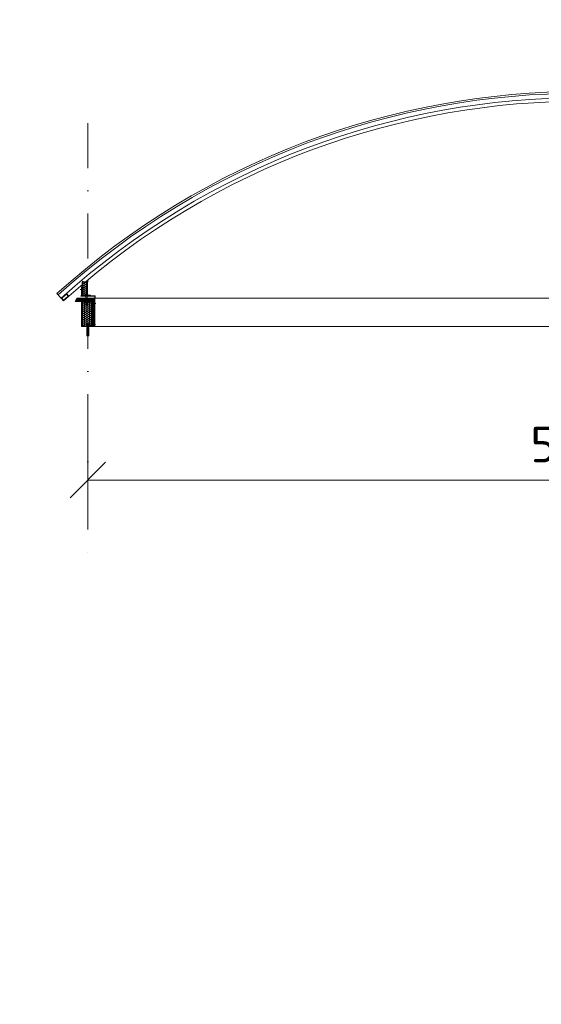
# Model space of a CAD drawing. Header units: millimetres. Extents: x 0 to 208068, y -2873 to 29700.
# Tile 5 of 13: x 51680 to 54617, y 11674 to 17214. Entities that reach past the tile are written whole.
import ezdxf

# ---------------------------------------------------------------- set-up
doc = ezdxf.new("R2010")
doc.units = ezdxf.units.MM
doc.header["$LTSCALE"] = 200
doc.linetypes.add('CENTERX2', pattern=[101.6, 63.5, -12.7, 12.7, -12.7])
doc.linetypes.add('DASHDOT', pattern=[25.4, 12.7, -6.35, 0, -6.35])
doc.layers.get('Defpoints').update_dxf_attribs({"color": 140})
doc.layers.add('_____detaily', color=1, linetype='Continuous')
for name, color, linetype, lineweight in [('A99_N_kce-pohl', 1, 'Continuous', 9), ('A99_N_kce-rez-sil', 6, 'Continuous', 18), ('A99_N_kce-rez-ten', 4, 'Continuous', 20), ('A99_N_kce-rez-ten @ 200', 4, 'Continuous', 20), ('A99_N_koty-100', 160, 'Continuous', 9), ('A99_N_koty-50-vysk', 160, 'Continuous', 9), ('A99_N_leg-text', 7, 'Continuous', 9), ('A99_S_osy', 1, 'CENTERX2', 5), ('A99_S_txt-popis-100', 240, 'Continuous', 9)]:
    doc.layers.add(name, color=color, linetype=linetype, lineweight=lineweight)
doc.styles.add('A99_kota', font='isocpeur.ttf')
doc.styles.add('ad_popis 100', font='isocpeur.ttf', dxfattribs={"height": 200})
doc.dimstyles.new('A99_kota-100', dxfattribs={"dimscale": 100, "dimtxt": 2, "dimasz": 2, "dimexe": 1, "dimexo": 5, "dimgap": 1, "dimtad": 1, "dimdec": 0, "dimtxsty": 'A99_kota', "dimblk": 'OBLIQUE', "dimcen": 2.5, "dimclrd": 256, "dimclre": 256, "dimclrt": 256, "dimadec": 0, "dimazin": 0, "dimtfac": 1, "dimtdec": 0, "dimtix": 1, "dimtmove": 2, "dimatfit": 3, "dimfxl": 0, "dimlwd": -1, "dimlwe": -1, "dimarcsym": 0})

# ---------------------------------------------------------------- blocks, each defined once
blk = doc.blocks.new('Befestiger_gross')
at = {"layer": '_____detaily', "linetype": 'Continuous', "lineweight": -2}
for p, q in [((0.5, 0.5), (0, 0)), ((0.5, 0.5), (0, 0)), ((0.5, -0.5), (0, 0)), ((0.5, -0.5), (0, 0)), ((2.1, 0.5), (0.5, 0.5)), ((2.1, 0.5), (0.5, 0.5)), ((0.6, 0.5), (0.6, 0.5)), ((0.6, 0.5), (0.6, 0.5)), ((0.6, 0.5), (0.6, 0.5)), ((0.6, 0.5), (0.6, 0.5)), ((1.7, -1), (2.3, 1)), ((2.3, 1), (2.1, 0.5)), ((2.3, 1), (2.5, 0.5)), ((2.3, 1), (2.5, 0.5)), ((3.3, 0.5), (2.5, 0.5)), ((3.3, 0.5), (2.5, 0.5)), ((2.9, -1), (3.5, 1)), ((3.5, 1), (3.3, 0.5)), ((3.5, 1), (3.7, 0.5)), ((3.5, 1), (3.7, 0.5)), ((4.5, 0.5), (3.7, 0.5)), ((4.5, 0.5), (3.7, 0.5)), ((4, -1), (4.7, 1)), ((4.5, 0.5), (4.7, 1)), ((4.7, 1), (4.8, 0.5)), ((4.7, 1), (4.8, 0.5)), ((5.7, 0.5), (4.8, 0.5)), ((5.7, 0.5), (4.8, 0.5)), ((5.2, -1), (5.9, 1)), ((5.7, 0.5), (5.9, 1)), ((5.9, 1), (6, 0.5)), ((5.9, 1), (6, 0.5)), ((6.9, 0.5), (6, 0.5)), ((6, 0.5), (6, 0.5)), ((6.9, 0.5), (6, 0.5)), ((6, 0.5), (6, 0.5)), ((6.4, -1), (7, 1)), ((6.9, 0.5), (7, 1)), ((7, 1), (7.2, 0.5)), ((7, 1), (7.2, 0.5)), ((8.1, 0.5), (7.2, 0.5)), ((8.1, 0.5), (7.2, 0.5)), ((7.6, -1), (8.2, 1)), ((8.1, 0.5), (8.2, 1)), ((8.2, 1), (8.4, 0.5)), ((8.2, 1), (8.4, 0.5)), ((9.3, 0.5), (8.4, 0.5)), ((9.3, 0.5), (8.4, 0.5)), ((8.8, -1), (9.4, 1)), ((9.3, 0.5), (9.4, 1)), ((9.4, 1), (9.6, 0.5)), ((9.4, 1), (9.6, 0.5)), ((10.5, 0.5), (9.6, 0.5)), ((10.5, 0.5), (9.6, 0.5)), ((10, -1), (10.6, 1)), ((10.6, 1), (10.5, 0.5)), ((10.6, 1), (10.8, 0.5)), ((10.6, 1), (10.8, 0.5)), ((11.6, 0.5), (10.8, 0.5)), ((11.6, 0.5), (10.8, 0.5)), ((11.2, -1), (11.8, 1)), ((11.8, 1), (11.6, 0.5)), ((11.8, 1), (12, 0.5)), ((11.8, 1), (12, 0.5)), ((12.8, 0.5), (12, 0.5)), ((12.8, 0.5), (12, 0.5)), ((12.4, -1), (13, 1)), ((13, 1), (12.8, 0.5)), ((13, 1), (13.1, 0.5)), ((13, 1), (13.1, 0.5)), ((14, 0.5), (13.1, 0.5)), ((14, 0.5), (13.1, 0.5)), ((13.5, -1), (14.2, 1)), ((14.2, 1), (14, 0.5)), ((14.2, 1), (14.3, 0.5)), ((14.2, 1), (14.3, 0.5)), ((15.2, 0.5), (14.3, 0.5)), ((14.3, 0.5), (14.3, 0.5)), ((15.2, 0.5), (14.3, 0.5)), ((14.3, 0.5), (14.3, 0.5)), ((14.7, -1), (15.4, 1)), ((15.4, 1), (15.2, 0.5)), ((15.4, 1), (15.5, 0.5)), ((15.4, 1), (15.5, 0.5)), ((16.4, 0.5), (15.5, 0.5)), ((16.4, 0.5), (15.5, 0.5)), ((15.9, -1), (16.5, 1)), ((16.5, 1), (16.4, 0.5)), ((16.5, 1), (16.7, 0.5)), ((16.5, 1), (16.7, 0.5)), ((17.6, 0.5), (16.7, 0.5)), ((17.6, 0.5), (16.7, 0.5)), ((17.1, -1), (17.7, 1)), ((17.7, 1), (17.6, 0.5)), ((17.7, 1), (17.9, 0.5)), ((17.7, 1), (17.9, 0.5)), ((18.8, 0.5), (17.9, 0.5)), ((18.8, 0.5), (17.9, 0.5)), ((18.3, -1), (18.9, 1)), ((18.9, 1), (18.8, 0.5)), ((18.9, 1), (19.1, 0.5)), ((18.9, 1), (19.1, 0.5)), ((19.9, 0.5), (19.1, 0.5)), ((19.9, 0.5), (19.1, 0.5)), ((19.5, -1), (20.1, 1.1)), ((20.1, 1.1), (19.9, 0.5)), ((20.1, 1.1), (20.3, 0.5)), ((20.1, 1.1), (20.3, 0.5)), ((21.1, 0.5), (20.3, 0.5)), ((20.3, 0.5), (20.3, 0.5)), ((21.1, 0.5), (20.3, 0.5)), ((20.3, 0.5), (20.3, 0.5)), ((20.7, -1), (21.3, 1.1)), ((21.3, 1.1), (21.1, 0.5)), ((21.3, 1.1), (21.5, 0.5)), ((21.3, 1.1), (21.5, 0.5)), ((22.3, 0.5), (21.5, 0.5)), ((22.3, 0.5), (21.5, 0.5)), ((21.8, -1), (22.5, 1.1)), ((22.5, 1.1), (22.3, 0.5)), ((22.5, 1.1), (22.6, 0.5)), ((22.5, 1.1), (22.6, 0.5)), ((23.5, 0.5), (22.6, 0.5)), ((23.5, 0.5), (22.6, 0.5)), ((23, -1), (23.7, 1.1)), ((23.7, 1.1), (23.5, 0.5)), ((23.7, 1.1), (23.8, 0.5)), ((23.7, 1.1), (23.8, 0.5)), ((24.7, 0.5), (23.8, 0.5)), ((24.7, 0.5), (23.8, 0.5)), ((24.2, -1), (24.9, 1.1)), ((24.9, 1.1), (24.7, 0.5)), ((24.9, 1.1), (25, 0.5)), ((24.9, 1.1), (25, 0.5)), ((25.9, 0.5), (25, 0.5)), ((25.9, 0.5), (25, 0.5)), ((25.4, -1), (26, 1.1)), ((26, 1.1), (25.9, 0.5)), ((26, 1.1), (26.2, 0.5)), ((26, 1.1), (26.2, 0.5)), ((27, 0.5), (26.2, 0.5)), ((27, 0.5), (26.2, 0.5)), ((26.5, -1), (27.2, 1)), ((27.2, 1), (27, 0.5)), ((27.2, 1), (27.3, 0.5)), ((27.2, 1), (27.3, 0.5)), ((28.2, 0.5), (27.3, 0.5)), ((28.2, 0.5), (27.3, 0.5)), ((27.7, -1), (28.4, 1)), ((28.4, 1), (28.2, 0.5)), ((28.4, 1), (28.5, 0.5)), ((28.4, 1), (28.5, 0.5)), ((29.4, 0.5), (28.5, 0.5)), ((28.5, 0.5), (28.5, 0.5)), ((29.4, 0.5), (28.5, 0.5)), ((28.5, 0.5), (28.5, 0.5)), ((28.9, -1), (29.6, 1)), ((29.6, 1), (29.4, 0.5)), ((29.6, 1), (29.7, 0.5)), ((29.6, 1), (29.7, 0.5)), ((30.6, 0.5), (29.7, 0.5)), ((30.6, 0.5), (29.7, 0.5)), ((30.1, -1), (30.7, 1)), ((30.7, 1), (30.6, 0.5)), ((30.7, 1), (30.9, 0.5)), ((30.7, 1), (30.9, 0.5)), ((31.8, 0.5), (30.9, 0.5)), ((31.8, 0.5), (30.9, 0.5)), ((31.3, -1), (31.9, 1)), ((31.9, 1), (31.8, 0.5)), ((31.9, 1), (32.1, 0.5)), ((31.9, 1), (32.1, 0.5)), ((33, 0.5), (32.1, 0.5)), ((33, 0.5), (32.1, 0.5)), ((32.5, -1), (33.1, 1)), ((33.1, 1), (33, 0.5)), ((33.1, 1), (33.3, 0.5)), ((33.1, 1), (33.3, 0.5)), ((34.1, 0.5), (33.3, 0.5)), ((34.1, 0.5), (33.3, 0.5)), ((33.7, -1), (34.3, 1)), ((34.3, 1), (34.1, 0.5)), ((34.3, 1), (34.5, 0.5)), ((34.3, 1), (34.5, 0.5)), ((36.5, 0.5), (34.5, 0.5)), ((36.5, 0.5), (34.5, 0.5)), ((36.5, 0.5), (37.3, 1.4)), ((36.5, 0.5), (37.3, 1.4)), ((37.3, -1.4), (37.3, 1.4)), ((37.3, -1.4), (37.3, 1.4)), ((1.5, -0.5), (0.5, -0.5)), ((1.5, -0.5), (0.5, -0.5)), ((1.5, -0.5), (1.7, -1)), ((1.5, -0.5), (1.7, -1)), ((1.7, -1), (1.8, -0.5)), ((2.7, -0.5), (1.8, -0.5)), ((2.7, -0.5), (1.8, -0.5)), ((2.7, -0.5), (2.9, -1)), ((2.7, -0.5), (2.9, -1)), ((2.9, -1), (3, -0.5)), ((3.9, -0.5), (3, -0.5)), ((3.9, -0.5), (3, -0.5)), ((3.9, -0.5), (4, -1)), ((3.9, -0.5), (4, -1)), ((4.2, -0.5), (4, -1)), ((5.1, -0.5), (4.2, -0.5)), ((5.1, -0.5), (4.2, -0.5)), ((5.1, -0.5), (5.2, -1)), ((5.1, -0.5), (5.2, -1)), ((5.4, -0.5), (5.2, -1)), ((6.3, -0.5), (5.4, -0.5)), ((6.3, -0.5), (5.4, -0.5)), ((6.3, -0.5), (6.4, -1)), ((6.3, -0.5), (6.4, -1)), ((6.6, -0.5), (6.4, -1)), ((7.4, -0.5), (6.6, -0.5)), ((7.4, -0.5), (6.6, -0.5)), ((7.4, -0.5), (7.6, -1)), ((7.4, -0.5), (7.6, -1)), ((7.8, -0.5), (7.6, -1)), ((8.6, -0.5), (7.8, -0.5)), ((8.6, -0.5), (7.8, -0.5)), ((8.6, -0.5), (8.8, -1)), ((8.6, -0.5), (8.8, -1)), ((8.9, -0.5), (8.8, -1)), ((9.8, -0.5), (8.9, -0.5)), ((9.8, -0.5), (8.9, -0.5)), ((9.8, -0.5), (10, -1)), ((9.8, -0.5), (10, -1)), ((10.1, -0.5), (10, -1)), ((11, -0.5), (10.1, -0.5)), ((11, -0.5), (10.1, -0.5)), ((11, -0.5), (11.2, -1)), ((11, -0.5), (11.2, -1)), ((11.3, -0.5), (11.2, -1)), ((12.2, -0.5), (11.3, -0.5)), ((12.2, -0.5), (11.3, -0.5)), ((12.2, -0.5), (12.3, -1)), ((12.2, -0.5), (12.3, -1)), ((12.5, -0.5), (12.3, -1)), ((13.4, -0.5), (12.5, -0.5)), ((13.4, -0.5), (12.5, -0.5)), ((13.4, -0.5), (13.5, -1)), ((13.4, -0.5), (13.5, -1)), ((13.7, -0.5), (13.5, -1)), ((14.6, -0.5), (13.7, -0.5)), ((14.6, -0.5), (13.7, -0.5)), ((14.6, -0.5), (14.7, -1)), ((14.6, -0.5), (14.7, -1)), ((14.9, -0.5), (14.7, -1)), ((15.7, -0.5), (14.9, -0.5)), ((15.7, -0.5), (14.9, -0.5)), ((15.7, -0.5), (15.9, -1)), ((15.7, -0.5), (15.9, -1)), ((16.1, -0.5), (15.9, -1)), ((16.9, -0.5), (16.1, -0.5)), ((16.9, -0.5), (16.1, -0.5)), ((16.9, -0.5), (17.1, -1)), ((16.9, -0.5), (17.1, -1)), ((17.2, -0.5), (17.1, -1)), ((18.1, -0.5), (17.2, -0.5)), ((18.1, -0.5), (17.2, -0.5)), ((18.1, -0.5), (18.3, -1)), ((18.1, -0.5), (18.3, -1)), ((18.4, -0.5), (18.3, -1)), ((19.3, -0.5), (18.4, -0.5)), ((19.3, -0.5), (18.4, -0.5)), ((19.3, -0.5), (19.5, -1)), ((19.3, -0.5), (19.5, -1)), ((19.6, -0.5), (19.5, -1)), ((20.5, -0.5), (19.6, -0.5)), ((20.5, -0.5), (19.6, -0.5)), ((20.5, -0.5), (20.7, -1)), ((20.5, -0.5), (20.7, -1)), ((20.8, -0.5), (20.7, -1)), ((21.7, -0.5), (20.8, -0.5)), ((21.7, -0.5), (20.8, -0.5)), ((21.7, -0.5), (21.8, -1)), ((21.7, -0.5), (21.8, -1)), ((22, -0.5), (21.8, -1)), ((22.9, -0.5), (22, -0.5)), ((22.9, -0.5), (22, -0.5)), ((22.9, -0.5), (23, -1)), ((22.9, -0.5), (23, -1)), ((23.2, -0.5), (23, -1)), ((24.1, -0.5), (23.2, -0.5)), ((24.1, -0.5), (23.2, -0.5)), ((24.1, -0.5), (24.2, -1)), ((24.1, -0.5), (24.2, -1)), ((24.4, -0.5), (24.2, -1)), ((25.3, -0.5), (24.4, -0.5)), ((25.3, -0.5), (24.4, -0.5)), ((25.3, -0.5), (25.4, -1)), ((25.3, -0.5), (25.4, -1)), ((25.6, -0.5), (25.4, -1)), ((26.4, -0.5), (25.6, -0.5)), ((26.4, -0.5), (25.6, -0.5)), ((26.4, -0.5), (26.5, -1)), ((26.4, -0.5), (26.5, -1)), ((26.7, -0.5), (26.5, -1)), ((27.6, -0.5), (26.7, -0.5)), ((27.6, -0.5), (26.7, -0.5)), ((27.6, -0.5), (27.7, -1)), ((27.6, -0.5), (27.7, -1)), ((27.9, -0.5), (27.7, -1)), ((28.8, -0.5), (27.9, -0.5)), ((28.8, -0.5), (27.9, -0.5)), ((28.8, -0.5), (28.9, -1)), ((28.8, -0.5), (28.9, -1)), ((29.1, -0.5), (28.9, -1)), ((30, -0.5), (29.1, -0.5)), ((30, -0.5), (29.1, -0.5)), ((30, -0.5), (30.1, -1)), ((30, -0.5), (30.1, -1)), ((30.3, -0.5), (30.1, -1)), ((31.1, -0.5), (30.3, -0.5)), ((31.1, -0.5), (30.3, -0.5)), ((31.1, -0.5), (31.3, -1)), ((31.1, -0.5), (31.3, -1)), ((31.5, -0.5), (31.3, -1)), ((32.3, -0.5), (31.5, -0.5)), ((32.3, -0.5), (31.5, -0.5)), ((32.3, -0.5), (32.5, -1)), ((32.3, -0.5), (32.5, -1)), ((32.6, -0.5), (32.5, -1)), ((33.5, -0.5), (32.6, -0.5)), ((33.5, -0.5), (32.6, -0.5)), ((33.5, -0.5), (33.7, -1)), ((33.5, -0.5), (33.7, -1)), ((33.8, -0.5), (33.7, -1)), ((36.5, -0.5), (33.8, -0.5)), ((36.5, -0.5), (33.8, -0.5)), ((36.5, -0.5), (37.3, -1.4)), ((36.5, -0.5), (37.3, -1.4))]:
    blk.add_line(p, q, dxfattribs=at)
blk = doc.blocks.new('_OBLIQUE')
at = {"color": 0, "linetype": 'ByBlock'}
blk.add_line((-0.5, -0.5), (0.5, 0.5), dxfattribs=at)
blk = doc.blocks.new('*D35')
at = {"layer": 'A99_N_koty-100', "transparency": 16777216}
for p, q in [((52064.1, 14925), (52064.1, 14523.5)), ((57629.1, 14925.1), (57629.1, 14523.5)), ((52064.1, 14623.5), (57629.1, 14623.5))]:
    blk.add_line(p, q, dxfattribs=at)
at = {"layer": 'Defpoints', "color": 0, "transparency": 16777216}
for p in [(52064.1, 15425), (57629.1, 15425.1), (57629.1, 14623.5)]:
    blk.add_point(p, dxfattribs=at)
at = {"layer": 'A99_N_koty-100', "transparency": 16777216, "xscale": 200, "yscale": 200, "zscale": 200, "rotation": 180}
blk.add_blockref('_OBLIQUE', (52064.1, 14623.5), dxfattribs=at)
at = {"layer": 'A99_N_koty-100', "transparency": 16777216, "xscale": 200, "yscale": 200, "zscale": 200}
blk.add_blockref('_OBLIQUE', (57629.1, 14623.5), dxfattribs=at)
at = {"layer": 'A99_N_koty-100', "transparency": 16777216, "insert": (54846.6, 14823.5), "char_height": 200, "attachment_point": 5, "style": 'A99_kota'}
blk.add_mtext('5565', dxfattribs=at)

msp = doc.modelspace()

# ---------------------------------------------------------------- hatches: boundary and pattern name
at = {"layer": 'A99_N_kce-rez-ten', "lineweight": 0, "transparency": 33554562}
h = msp.add_hatch(dxfattribs=at)
h.set_pattern_fill('ANSI31', color=1, scale=50, angle=-90)
h.set_pattern_definition([(45, (17589.4485, 11067.5), (-4.4194174, 4.4194174), [])])
h.paths.add_polyline_path([(51994.1, 15627.5), (52089.1, 15627.5), (52089.1, 15647.5), (52001.6, 15647.5)])
at = {"layer": 'A99_N_kce-rez-ten', "lineweight": 0}
for points in [[(52064.1, 15666.8), (52049.1, 15666.8), (52049.1, 15665.8), (52064.1, 15665.8)], [(52064.1, 15624.5), (52049.1, 15624.5), (52049.1, 15625.5), (52064.1, 15625.5)], [(52071.6, 15498.5), (52056.6, 15498.5), (52056.6, 15497.5), (52071.6, 15497.5)]]:
    msp.add_hatch(color=1, dxfattribs=at).paths.add_polyline_path(points)
at = {"layer": 'A99_N_kce-rez-ten', "lineweight": 0, "transparency": 33554562}
h = msp.add_hatch(dxfattribs=at)
h.set_pattern_fill('ANSI31', color=1, scale=50, angle=-90)
h.set_pattern_definition([(45, (17661.9485, 11067.5), (-4.4194174, 4.4194174), [])])
h.paths.add_polyline_path([(52089.1, 15647.5), (52089.1, 15487.5), (52104.1, 15487.5), (52104.1, 15647.5)])
at = {"layer": 'A99_N_kce-rez-ten @ 200', "linetype": 'Continuous', "lineweight": 0}
h = msp.add_hatch(dxfattribs=at)
h.set_pattern_fill('HONEY', color=1, scale=0.25, angle=-90, style=2)
h.set_pattern_definition([(360, (-998466.885, 220328), (9.375, 5.41265875), [6.25, -12.5]), (120, (-998466.885, 220328), (-9.37499998, 5.412658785), [6.25, -12.5]), (60, (-998466.885, 220328), (2e-08, 10.825317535), [-12.5, 6.25])])
h.paths.add_polyline_path([(52033.1, 15664), (52063.1, 15664), (52063.1, 15739), (52037.1, 15739), (52036.6, 15681.5), (52033.1, 15681.5)])
h = msp.add_hatch(dxfattribs=at)
h.set_pattern_fill('HONEY', color=1, scale=0.25, angle=-90, style=2)
h.set_pattern_definition([(360, (-998440.885, 220207.5), (9.375, 5.41265875), [6.25, -12.5]), (120, (-998440.885, 220207.5), (-9.37499998, 5.412658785), [6.25, -12.5]), (60, (-998440.885, 220207.5), (2e-08, 10.825317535), [-12.5, 6.25])])
h.paths.add_polyline_path([(52031.1, 15625.5), (52032.1, 15489.5), (52087.1, 15489.5), (52087.1, 15625.5)])

# ---------------------------------------------------------------- linework, layer by layer
at = {"layer": 'A99_N_kce-pohl', "linetype": 'Continuous'}
for points in [[(51913.8, 15646.5), (51890.5, 15672.6)], [(51927.2, 15631.5), (51957, 15658.2)]]:
    msp.add_lwpolyline(points, dxfattribs=at)
for points in [[(51957, 15658.2), (51927.2, 15631.5), (51913.8, 15646.5), (51943.7, 15673.1)], [(51953.5, 15658.4), (51927.4, 15635.1), (51917.4, 15646.3), (51943.5, 15669.6)]]:
    msp.add_lwpolyline(points, close=True, dxfattribs=at)
at = {"layer": 'A99_N_kce-pohl', "lineweight": 5}
msp.add_lwpolyline([(52104.1, 15647.5), (54846.6, 15647.5)], dxfattribs=at)
at = {"layer": 'A99_N_kce-pohl', "linetype": 'Continuous'}
for radius, start, end in [(4410, 47.9079, 132.0921), (4355, 47.9045, 131.5692)]:
    msp.add_arc((54846.6, 12400), radius, start, end, dxfattribs=at)
at = {"layer": 'A99_N_kce-rez-sil', "color": 1, "linetype": 'Continuous', "lineweight": 9}
for radius, start, end in [(4400, 47.9079, 132.0921), (4375, 47.906, 132.094)]:
    msp.add_arc((54846.6, 12400), radius, start, end, dxfattribs=at)
at = {"layer": 'A99_N_kce-rez-ten', "color": 1, "lineweight": 0}
for p, q in [((52048.6, 15667.8), (52052.3, 15668.1)), ((52048.6, 15666.8), (52048.6, 15667.8)), ((52048.6, 15666.8), (52048.6, 15667.8)), ((52048.6, 15666.8), (52064.6, 15666.8)), ((52048.6, 15624.5), (52048.6, 15623.5)), ((52048.6, 15624.5), (52064.6, 15624.5)), ((52048.6, 15624.5), (52048.6, 15623.5)), ((52048.6, 15623.5), (52052.3, 15623.1)), ((52064.1, 15666.8), (52049.1, 15666.8)), ((52049.1, 15666.8), (52049.1, 15665.8)), ((52049.1, 15665.8), (52049.1, 15666.8)), ((52049.1, 15665.8), (52064.1, 15665.8)), ((52049.1, 15624.5), (52049.1, 15625.5)), ((52049.1, 15625.5), (52064.1, 15625.5)), ((52049.1, 15625.5), (52049.1, 15624.5)), ((52064.1, 15624.5), (52049.1, 15624.5)), ((52051.7, 15668.1), (52051.7, 15668.6)), ((52061.7, 15668.6), (52051.7, 15668.6)), ((52061.7, 15668.1), (52051.7, 15668.1)), ((52051.7, 15623.1), (52051.7, 15622.6)), ((52061.7, 15623.1), (52051.7, 15623.1)), ((52061.7, 15622.6), (52051.7, 15622.6)), ((52052.3, 15668.9), (52052.3, 15671.3)), ((52061, 15668.1), (52052.3, 15668.1)), ((52061, 15623.1), (52052.3, 15623.1)), ((52052.3, 15622.3), (52052.3, 15620)), ((52060.2, 15672.1), (52053.1, 15672.1)), ((52053.5, 15627.5), (52053.5, 15665.8)), ((52054.7, 15668.9), (52054.7, 15671.3)), ((52054.7, 15622.3), (52054.7, 15620)), ((52058.6, 15669), (52058.6, 15671.3)), ((52058.6, 15668.9), (52058.6, 15671.3)), ((52058.6, 15622.3), (52058.6, 15620)), ((52058.6, 15622.3), (52058.6, 15620)), ((52059.8, 15627.5), (52059.8, 15665.8)), ((52061, 15668.9), (52061, 15671.3)), ((52061, 15668.1), (52064.6, 15667.8)), ((52061, 15623.1), (52064.6, 15623.5)), ((52061, 15622.3), (52061, 15620)), ((52061.7, 15668.1), (52061.7, 15668.6)), ((52061.7, 15623.1), (52061.7, 15622.6)), ((52064.1, 15665.8), (52064.1, 15666.8)), ((52064.1, 15625.5), (52064.1, 15624.5)), ((52064.6, 15666.8), (52064.6, 15667.8)), ((52064.6, 15666.8), (52064.6, 15667.8)), ((52064.6, 15624.5), (52064.6, 15623.5)), ((52064.6, 15624.5), (52064.6, 15623.5)), ((52060.2, 15619.2), (52053.1, 15619.2)), ((52053.5, 15617.6), (52059.8, 15618.7)), ((52053.5, 15617.6), (52054.4, 15618.1)), ((52053.5, 15617.6), (52054.4, 15617.1)), ((52053.5, 15615.8), (52059.8, 15616.9)), ((52053.5, 15615.8), (52054.4, 15616.3)), ((52053.5, 15615.8), (52054.4, 15615.3)), ((52053.5, 15614), (52059.8, 15615.1)), ((52053.5, 15614), (52054.4, 15614.5)), ((52053.5, 15614), (52054.4, 15613.5)), ((52053.5, 15612.2), (52059.8, 15613.3)), ((52053.5, 15612.2), (52054.4, 15612.7)), ((52053.5, 15612.2), (52054.4, 15611.7)), ((52053.5, 15610.4), (52059.8, 15611.5)), ((52053.5, 15610.4), (52054.4, 15610.9)), ((52053.5, 15610.4), (52054.4, 15609.9)), ((52053.5, 15608.6), (52059.8, 15609.7)), ((52053.5, 15608.6), (52054.4, 15609.1)), ((52053.5, 15608.6), (52054.4, 15608.1)), ((52053.5, 15606.8), (52059.8, 15607.9)), ((52053.5, 15606.8), (52054.4, 15607.3)), ((52053.5, 15606.8), (52054.4, 15606.3)), ((52054.4, 15618.1), (52058.9, 15619.2)), ((52054.4, 15618.1), (52054.4, 15618.9)), ((52054.4, 15617.1), (52058.9, 15618.2)), ((52054.4, 15616.3), (52058.9, 15617.4)), ((52054.4, 15616.3), (52054.4, 15617.1)), ((52054.4, 15615.3), (52058.9, 15616.4)), ((52054.4, 15614.5), (52058.9, 15615.6)), ((52054.4, 15614.5), (52054.4, 15615.3)), ((52054.4, 15613.5), (52058.9, 15614.6)), ((52054.4, 15612.7), (52058.9, 15613.8)), ((52054.4, 15612.7), (52054.4, 15613.5)), ((52054.4, 15611.7), (52058.9, 15612.8)), ((52054.4, 15610.9), (52058.9, 15612)), ((52054.4, 15610.9), (52054.4, 15611.7)), ((52054.4, 15609.9), (52058.9, 15611)), ((52054.4, 15609.1), (52058.9, 15610.2)), ((52054.4, 15609.1), (52054.4, 15609.9)), ((52054.4, 15608.1), (52058.9, 15609.2)), ((52054.4, 15607.3), (52058.9, 15608.4)), ((52054.4, 15607.3), (52054.4, 15608.1)), ((52054.4, 15606.3), (52058.9, 15607.4)), ((52054.4, 15606.3), (52054.6, 15605.6)), ((52054.4, 15606.3), (52059.5, 15606.3)), ((52054.6, 15605.6), (52058.7, 15605.6)), ((52057.4, 15606.3), (52058.9, 15606.6)), ((52058.7, 15605.6), (52058.9, 15606.3)), ((52058.9, 15619.2), (52059.8, 15618.7)), ((52058.9, 15618.2), (52059.8, 15618.7)), ((52058.9, 15617.4), (52058.9, 15618.2)), ((52058.9, 15617.4), (52059.8, 15616.9)), ((52058.9, 15616.4), (52059.8, 15616.9)), ((52058.9, 15615.6), (52058.9, 15616.4)), ((52058.9, 15615.6), (52059.8, 15615.1)), ((52058.9, 15614.6), (52059.8, 15615.1)), ((52058.9, 15613.8), (52058.9, 15614.6)), ((52058.9, 15613.8), (52059.8, 15613.3)), ((52058.9, 15612.8), (52059.8, 15613.3)), ((52058.9, 15612), (52058.9, 15612.8)), ((52058.9, 15612), (52059.8, 15611.5)), ((52058.9, 15611), (52059.8, 15611.5)), ((52058.9, 15610.2), (52058.9, 15611)), ((52058.9, 15610.2), (52059.8, 15609.7)), ((52058.9, 15609.2), (52059.8, 15609.7)), ((52058.9, 15608.4), (52058.9, 15609.2)), ((52058.9, 15608.4), (52059.8, 15607.9)), ((52058.9, 15607.4), (52059.8, 15607.9)), ((52058.9, 15606.6), (52058.9, 15607.4)), ((52058.9, 15606.6), (52059.5, 15606.3)), ((52056.1, 15499.5), (52059.8, 15499.9)), ((52056.1, 15498.5), (52056.1, 15499.5)), ((52056.1, 15498.5), (52056.1, 15499.5)), ((52056.1, 15498.5), (52072.1, 15498.5)), ((52071.6, 15498.5), (52056.6, 15498.5)), ((52056.6, 15498.5), (52056.6, 15497.5)), ((52056.6, 15497.5), (52056.6, 15498.5)), ((52056.6, 15497.5), (52071.6, 15497.5)), ((52059.2, 15499.9), (52059.2, 15500.4)), ((52069.2, 15500.4), (52059.2, 15500.4)), ((52069.2, 15499.9), (52059.2, 15499.9)), ((52059.8, 15500.7), (52059.8, 15503)), ((52068.5, 15499.9), (52059.8, 15499.9)), ((52067.7, 15503.8), (52060.6, 15503.8)), ((52061, 15450.2), (52061, 15497.5)), ((52062.2, 15500.7), (52062.2, 15503)), ((52066.1, 15500.7), (52066.1, 15503)), ((52066.1, 15500.7), (52066.1, 15503)), ((52067.3, 15450.2), (52067.3, 15497.5)), ((52068.5, 15500.7), (52068.5, 15503)), ((52068.5, 15499.9), (52072.1, 15499.5)), ((52069.2, 15499.9), (52069.2, 15500.4)), ((52071.6, 15497.5), (52071.6, 15498.5)), ((52072.1, 15498.5), (52072.1, 15499.5)), ((52072.1, 15498.5), (52072.1, 15499.5)), ((52061, 15449.8), (52067.3, 15450.9)), ((52061, 15449.8), (52061.9, 15450.3)), ((52061, 15449.8), (52061.9, 15449.3)), ((52061, 15448), (52067.3, 15449.1)), ((52061, 15448), (52061.9, 15448.5)), ((52061, 15448), (52061.9, 15447.5)), ((52061, 15446.2), (52067.3, 15447.3)), ((52061, 15446.2), (52061.9, 15446.7)), ((52061, 15446.2), (52061.9, 15445.7)), ((52061, 15444.4), (52067.3, 15445.5)), ((52061, 15444.4), (52061.9, 15444.9)), ((52061, 15444.4), (52061.9, 15443.9)), ((52061, 15442.6), (52067.3, 15443.7)), ((52061, 15442.6), (52061.9, 15443.1)), ((52061, 15442.6), (52061.9, 15442.1)), ((52061, 15440.8), (52067.3, 15441.9)), ((52061, 15440.8), (52061.9, 15441.3)), ((52061, 15440.8), (52061.9, 15440.3)), ((52061, 15439), (52067.3, 15440.1)), ((52061, 15439), (52061.9, 15439.5)), ((52061, 15439), (52061.9, 15438.5)), ((52061.9, 15449.3), (52066.4, 15450.4)), ((52061.9, 15448.5), (52066.4, 15449.6)), ((52061.9, 15448.5), (52061.9, 15449.3)), ((52061.9, 15447.5), (52066.4, 15448.6)), ((52061.9, 15446.7), (52066.4, 15447.8)), ((52061.9, 15446.7), (52061.9, 15447.5)), ((52061.9, 15445.7), (52066.4, 15446.8)), ((52061.9, 15444.9), (52066.4, 15446)), ((52061.9, 15444.9), (52061.9, 15445.7)), ((52061.9, 15443.9), (52066.4, 15445)), ((52061.9, 15443.1), (52066.4, 15444.2)), ((52061.9, 15443.1), (52061.9, 15443.9)), ((52061.9, 15442.1), (52066.4, 15443.2)), ((52061.9, 15441.3), (52066.4, 15442.4)), ((52061.9, 15441.3), (52061.9, 15442.1)), ((52061.9, 15440.3), (52066.4, 15441.4)), ((52061.9, 15439.5), (52066.4, 15440.6)), ((52061.9, 15439.5), (52061.9, 15440.3)), ((52061.9, 15438.5), (52066.4, 15439.6)), ((52061.9, 15438.5), (52062.1, 15437.8)), ((52061.9, 15438.5), (52067, 15438.5)), ((52062.1, 15437.8), (52066.2, 15437.8)), ((52064.9, 15438.5), (52066.4, 15438.8)), ((52066.2, 15437.8), (52066.4, 15438.5)), ((52066.4, 15449.6), (52066.4, 15450.4)), ((52066.4, 15449.6), (52067.3, 15449.1)), ((52066.4, 15448.6), (52067.3, 15449.1)), ((52066.4, 15447.8), (52066.4, 15448.6)), ((52066.4, 15447.8), (52067.3, 15447.3)), ((52066.4, 15446.8), (52067.3, 15447.3)), ((52066.4, 15446), (52066.4, 15446.8)), ((52066.4, 15446), (52067.3, 15445.5)), ((52066.4, 15445), (52067.3, 15445.5)), ((52066.4, 15444.2), (52066.4, 15445)), ((52066.4, 15444.2), (52067.3, 15443.7)), ((52066.4, 15443.2), (52067.3, 15443.7)), ((52066.4, 15442.4), (52066.4, 15443.2)), ((52066.4, 15442.4), (52067.3, 15441.9)), ((52066.4, 15441.4), (52067.3, 15441.9)), ((52066.4, 15440.6), (52066.4, 15441.4)), ((52066.4, 15440.6), (52067.3, 15440.1)), ((52066.4, 15439.6), (52067.3, 15440.1)), ((52066.4, 15438.8), (52066.4, 15439.6)), ((52066.4, 15438.8), (52067, 15438.5))]:
    msp.add_line(p, q, dxfattribs=at)
at = {"layer": 'A99_N_kce-rez-ten', "color": 1, "linetype": 'Continuous', "lineweight": 0}
for points in [[(52033.1, 15664), (52063.1, 15664), (52063.1, 15739), (52033.1, 15739)], [(52033.1, 15681.5), (52036.6, 15681.5), (52036.6, 15739), (52033.1, 15739)], [(51993.6, 15627.5), (52089.1, 15627.5), (52089.1, 15647.5), (52002.1, 15647.5)], [(52029.1, 15660), (52024.1, 15660), (52024.1, 15657.5), (52104.1, 15657.5), (52104.1, 15647.5), (52106.1, 15647.5), (52106.1, 15660), (52029.1, 15660)], [(52089.1, 15605.5), (52089.1, 15627.5), (52029.1, 15627.5), (52029.1, 15487.5), (52089.1, 15487.5), (52089.1, 15509.5), (52087.1, 15509.5), (52087.1, 15489.5), (52031.1, 15489.5), (52031.1, 15625.5), (52087.1, 15625.5), (52087.1, 15605.5)], [(52104.1, 15487.5), (52104.1, 15647.5), (52089.1, 15647.5), (52089.1, 15487.5)]]:
    msp.add_lwpolyline(points, close=True, dxfattribs=at)
at = {"layer": 'A99_N_kce-rez-ten', "color": 1, "linetype": 'DASHDOT', "lineweight": 0, "ltscale": 0.25}
for points in [[(52020.1, 15696.5), (52039.6, 15696.5)], [(52080.1, 15617), (52109.6, 15617)], [(52064.1, 15425), (52064.1, 15510)], [(52079.6, 15499.5), (52107.1, 15499.5)]]:
    msp.add_lwpolyline(points, dxfattribs=at)
at = {"layer": 'A99_N_kce-rez-ten', "color": 1, "linetype": 'Continuous', "lineweight": 0}
msp.add_lwpolyline([(52077.6, 15660), (52032.1, 15660, -0.414214), (52029.1, 15663), (52029.1, 15710)], format="xyb", dxfattribs=at)
msp.add_lwpolyline([(52029.1, 15710), (52033.1, 15710), (52033.1, 15664), (52079.1, 15664), (52079.1, 15660)], dxfattribs=at)
at = {"layer": 'A99_N_kce-rez-ten', "color": 1, "lineweight": 0}
for points in [[(52059.1, 15482.5), (52059.1, 15435), (52064.1, 15435)], [(52069.1, 15482.5), (52069.1, 15435), (52064.1, 15435)]]:
    msp.add_lwpolyline(points, dxfattribs=at)
at = {"layer": 'A99_N_kce-rez-ten', "color": 1, "linetype": 'Continuous', "lineweight": 0}
msp.add_circle((52035.1, 15740.5), 1.5, dxfattribs=at)
at = {"layer": 'A99_N_kce-rez-ten', "color": 1, "lineweight": 0}
for centre, start, end in [((52053.1, 15671.3), 90.0033, 180.0033), ((52053.9, 15671.3), 0.0033, 90.0033), ((52055.5, 15671.3), 90.0033, 180.0033), ((52057.8, 15671.3), 0.0033, 90.0033), ((52059.4, 15671.3), 90.0033, 180.0033), ((52060.2, 15671.3), 0.0033, 90.0033), ((52053.1, 15620), 179.9967, 269.9967), ((52053.9, 15620), 269.9967, 359.9967), ((52055.5, 15620), 179.9967, 269.9967), ((52057.8, 15620), 269.9967, 359.9967), ((52059.4, 15620), 179.9967, 269.9967), ((52060.2, 15620), 269.9967, 359.9967), ((52060.6, 15503), 90.0033, 180.0033), ((52061.4, 15503), 0.0033, 90.0033), ((52063, 15503), 90.0033, 180.0033), ((52065.3, 15503), 0.0033, 90.0033), ((52066.9, 15503), 90.0033, 180.0033), ((52067.7, 15503), 0.0033, 90.0033)]:
    msp.add_arc(centre, 0.787, start, end, dxfattribs=at)
at = {"layer": 'A99_N_kce-rez-ten', "color": 1, "lineweight": 0, "extrusion": (0, 0, -1)}
for centre, start_param, end_param in [((52051.5, 15668.9), 0.936145, 1.313741), ((52053.9, 15668.9), 0.936145, 1.313741), ((52055.5, 15668.9), 3.700141, 4.077737), ((52059.4, 15668.9), 3.700141, 4.077737), ((52057.8, 15668.9), 0.936145, 1.313741), ((52061.8, 15668.9), 3.700141, 4.077737), ((52059, 15500.7), 0.936145, 1.313741), ((52061.4, 15500.7), 0.936145, 1.313741), ((52063, 15500.7), 3.700141, 4.077737), ((52066.9, 15500.7), 3.700141, 4.077737), ((52065.3, 15500.7), 0.936145, 1.313741), ((52069.3, 15500.7), 3.700141, 4.077737)]:
    msp.add_ellipse(centre, major_axis=(0.47, 0.638), ratio=1, start_param=start_param, end_param=end_param, dxfattribs=at)
at = {"layer": 'A99_N_kce-rez-ten', "color": 1, "lineweight": 0}
for centre, start_param, end_param in [((52051.5, 15622.3), 0.936145, 1.313741), ((52053.9, 15622.3), 0.936145, 1.313741), ((52055.5, 15622.3), 3.700141, 4.077737), ((52059.4, 15622.3), 3.700141, 4.077737), ((52057.8, 15622.3), 0.936145, 1.313741), ((52061.8, 15622.3), 3.700141, 4.077737)]:
    msp.add_ellipse(centre, major_axis=(0.47, -0.638), ratio=1, start_param=start_param, end_param=end_param, dxfattribs=at)
at = {"layer": 'A99_N_koty-50-vysk', "lineweight": 5}
msp.add_lwpolyline([(57589.1, 15487.5), (52104.1, 15487.5)], dxfattribs=at)
at = {"layer": 'A99_S_osy', "linetype": 'DASHDOT', "lineweight": 5, "ltscale": 0.1}
msp.add_lwpolyline([(52064.1, 16632), (52064.1, 14218)], dxfattribs=at)

# ---------------------------------------------------------------- block references
at = {"layer": 'A99_N_kce-rez-ten', "color": 1, "linetype": 'Continuous', "lineweight": 0, "xscale": -0.61875, "yscale": 0.61875, "zscale": 0.61875, "rotation": 180}
for p in [(52081.6, 15617), (52081.6, 15499.5)]:
    msp.add_blockref('Befestiger_gross', p, dxfattribs=at)

# ---------------------------------------------------------------- texts
at = {"layer": 'A99_N_leg-text', "insert": (1868.2, 25059.3), "char_height": 200, "width": 17242.522, "attachment_point": 1, "style": 'ad_popis 100'}
msp.add_mtext('\\pi-600,l600,t600;{\\fSymbol|b0|i0|c2|p18;·^I}PŘED VÝROBOU ZAMĚŘIT PROSTOR, DO KTERÉHO JE DANÝ VÝROBEK INSTALOVÁN A OVĚŘIT ROZMĚRY VÝROBKU\\P{\\fSymbol|b0|i0|c2|p18;·^I}PŘI REALIZACI A NÁVRHU JE NUTNÉ DODRŽET PLATNOU LEGISLATIVU - ZÁKONY, NAŘÍZENÍ VLÁDY, VYHLÁŠKY, NORMY A DÁLE ROZHODNUTÍ A ZÁVAZNÁ STANOVISKA DOTČENÝCH ORGÁNŮ. KONSTRUKCE, NA KTERÉ SE NEVZTAHUJÍ ZÁVAZNÁ USTANOVENÍ ČSN, BUDOU PROVEDENY DLE NEZÁVAZNÝCH POŽADAVKŮ PLATNÝCH ČSN NEBO DODAVATEL JINÝM ZPŮSOBEM PROKAZATELNĚ DOLOŽÍ JEJICH FUNKČNOST.\\P{\\fSymbol|b0|i0|c2|p18;·^I}PŘED VÝROBOU JE NUTNÉ PŘEDLOŽIT V DOSTATEČNÉM PŘEDSTIHU DÍLENSKOU DOKUMENTACI K ODSOUHLASENÍ INVESTOROVI A  AUTORSKÉMU DOZORU. KONSTRUKČNÍ SCHÉMATA ANI OSTATNÍ VÝKRESY DÍLENSKOU (VÝROBNÍ) DOKUMENTACI NENAHRAZUJÍ. VÝROBKY NEMOHOU BÝT REALIZOVÁNY DO DOBY ODSOUHLASENÍ DÍLENSKÉ DOKUMENTACE.\\P{\\fSymbol|b0|i0|c2|p18;·^I}DODAVATEL GARANTUJE VEŠKERÉ VLASTNOSTI PRVKŮ\\P{\\fSymbol|b0|i0|c2|p18;·^I}KOTVENÍ PRVKŮ, KOTEVNÍ MATERIÁLY A TECHNOLOGIE PROVÁDĚNÍ BUDOU GARANTOVÁNY DODAVATELEM. ATYPICKÉ POSTUPY BUDOU KONZULTOVÁNY S AUTORSKÝM DOZOREM.\\P{\\fSymbol|b0|i0|c2|p18;·^I}V RÁMCI DÍLENSKÉ DOKUMENTACE ŘEŠIT ZPŮSOB DILATACÍ\\P{\\fSymbol|b0|i0|c2|p18;·^I}VÁHOVÉ ÚDAJE JEDNOTLIVÝCH VÝROBKŮ JSOU ORIENTAČNÍ\\P{\\fSymbol|b0|i0|c2|p18;·^I}U VŠECH PRVKŮ JE SOUČASTÍ DODÁVKY VEŠKERÉ KOTEVNÍ MATERIÁL, KOTEVNÍ MATERIÁL JE VE STEJNÉM MATERIÁLU JAKO ZBYTEK OKOLNÍ KONSTRUKCE (např. NEREZ=NEREZ)\\P{\\fSymbol|b0|i0|c2|p18;·^I}NA PŘÁNÍ ARCHITEKTA NEBO AUTORSKÉHO DOZORU MOHOU BÝT NĚKTERÉ POHLEDOVÉ PRVKY VZORKOVÁNY\\P{\\fSymbol|b0|i0|c2|p18;·^I}NEREZ VE STANDARDU DIN 1.4301, AISI 304, ČSN 17240, KARTÁČOVANÝ POVRCH \\P{\\fSymbol|b0|i0|c2|p18;·^I}OCEL VE STANDARDU S235 V JAKOSTNÍM STUPNI J0 = OCEL 11378{\\fArial|b0|i0|c238|p34; \\fCalibri|b0|i0|c238|p34;\\H0.91667x;\\P\\fSymbol|b0|i0|c2|p18;\\H1.09091x;·^I}VEŠKERÉ SVÁRY MUSÍ BÝT ZAČIŠTĚNÉ A NESMÍ VYTVÁŘET OSTRÉ HRANY\\P{\\fSymbol|b0|i0|c2|p18;·^I}V PŘÍPADĚ ŽÁROVÉHO ZINKOVÁNÍ KONSTRUKCE BUDE NANESEN POVLAK V TLOUŠŤCE MIN. 100 {\\fArial|b0|i0|c0|p34;\\H1.08333x;μ\\fMS Shell Dlg 2|b0|i0|c238|p0;\\H0.65385x;M. }U TĚCHTO KONSTRUKCÍ JE ZAKÁZÁNO DODATEČNĚ PROVÁDĚT JAKÉKOLIV ÚPRAVY POŠKOZUJÍCÍ ZINKOVOU VRSTVU.\\P{\\fSymbol|b0|i0|c2|p18;·^I}V PŘÍPADĚ JAKÝKOLIV ZMĚN NEBO ÚPRAV NA VÝROBCÍCH MUSÍ BÝT UPOZORNĚN AUTORSKÝ A TECHNICKÝ DOZOR', dxfattribs=at)
at = {"layer": 'A99_S_txt-popis-100', "color": 7, "char_height": 225, "attachment_point": 1, "style": 'A99_kota'}
for s, insert in [('\\pi420.08131,t3345.08131;{\\fISOCPEUR|b1|i0|c238|p34;18 ks\\P\\pi756.82232,t3681.82232;\\P\\pi408.07232,t3333.07232;\\A1;\\fISOCPEUR|b0|i0|c238|p34;profil \\P\\pi25.57232,t2950.57232;50/70/2mm\\A0;\\fISOCPEUR|b1|i0|c238|p34;\\P\\pi52.39016,t2977.39016;celk. délka\\P\\pi180.49173,t3105.49173;237,6 mb\\P\\pi756.82232,t3681.82232;\\P\\pi152.49323,t3077.49323;hmotnost \\P\\pi331.61617,t3256.61617;celkem\\P\\pi342.07344,t3267.07344;831 kg\\P\\pi756.82232,t3681.82232;\\P\\pi261.82232,t3186.82232;\\A1;\\fISOCPEUR|b0|i0|c238|p34;profil L \\P\\pi3.07232,t2928.07232;40/40/2mm\\A0;\\fISOCPEUR|b1|i0|c238|p34;\\P\\pi275.36617,t3200.36617;celková \\P\\pi420.16565,t3345.16565;délka\\P\\pi180.49173,t3105.49173;237,6 mb\\P\\pi756.82232,t3681.82232;\\P\\pi152.49323,t3077.49323;hmotnost \\P\\pi331.61617,t3256.61617;celkem\\P\\pi191.62367,t3116.62367;284,6 kg}', (38843.2, 26654.6)), ('\\pi498.08918,t3423.08918;{\\fISOCPEUR|b1|i0|c238|p34;1 ks\\P\\pi756.82232,t3681.82232;\\P\\pi408.07232,t3333.07232;\\A1;\\fISOCPEUR|b0|i0|c238|p34;profil \\P\\pi25.57232,t2950.57232;50/70/2mm\\A0;\\fISOCPEUR|b1|i0|c238|p34;\\P\\pi52.39016,t2977.39016;celk. délka\\P\\pi303.02734,t3228.02734;12,1 mb\\P\\pi756.82232,t3681.82232;\\P\\pi152.49323,t3077.49323;hmotnost \\P\\pi331.61617,t3256.61617;celkem\\P\\pi258.58394,t3183.58394;42,4 kg\\P\\pi756.82232,t3681.82232;\\P\\pi261.82232,t3186.82232;\\A1;\\fISOCPEUR|b0|i0|c238|p34;profil L \\P\\pi3.07232,t2928.07232;40/40/2mm\\A0;\\fISOCPEUR|b1|i0|c238|p34;\\P\\pi275.36617,t3200.36617;celková \\P\\pi420.16565,t3345.16565;délka\\P\\pi303.02734,t3228.02734;12,1 mb\\P\\pi756.82232,t3681.82232;\\P\\pi152.49323,t3077.49323;hmotnost \\P\\pi331.61617,t3256.61617;celkem\\P\\pi291.89541,t3216.89541;14,6 kg}', (38843.2, 18491.9))]:
    msp.add_mtext_dynamic_manual_height_columns(s, width=1513.645, gutter_width=1250, heights=[0], dxfattribs=dict(at, insert=insert))

# ---------------------------------------------------------------- dimensions: what is measured, and where the dimension line sits
at = {"layer": 'A99_N_koty-100'}
dim = msp.add_linear_dim(base=(57629.1, 14623.5), p1=(52064.1, 15425), p2=(57629.1, 15425.1), dimstyle='A99_kota-100', dxfattribs=at)
dim.commit()
dim.dimension.update_dxf_attribs({"geometry": '*D35', "text_midpoint": (54846.6, 14823.5)})

doc.saveas('drawing.dxf')
